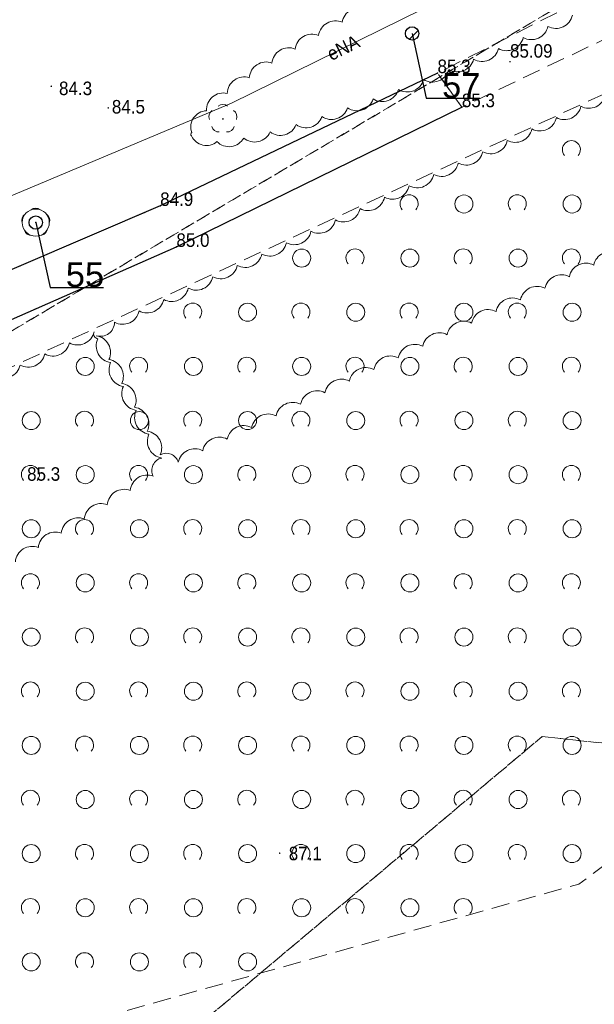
# Model space of a CAD drawing. Header units: metres. Extents: x 6540907 to 6541833, y 5893434 to 5894895.
# Tile 108 of 256: x 6541098 to 6541130, y 5894202 to 5894256. Entities that reach past the tile are written whole.
import ezdxf
from ezdxf import colors
from ezdxf.entities.mleader import LeaderData, LeaderLine
from ezdxf.enums import TextEntityAlignment as Align
from ezdxf.math import Vec2, Vec3

# ---------------------------------------------------------------- set-up
doc = ezdxf.new("R2010")
doc.units = ezdxf.units.M
doc.header["$MEASUREMENT"] = 0
doc.linetypes.add('1.0_0.5', pattern=[1.5, 1, -0.5])
doc.linetypes.add('egug-500', pattern=[1, 0.5, -0.5])
doc.layers.get('0').update_dxf_attribs({"color": 2, "linetype": 'CONTINUOUS', "lineweight": 5})
for name, color, linetype, lineweight in [('218-kontur użytku gruntowego', 251, 'CONTINUOUS', 9), ('chodnik', 251, 'CONTINUOUS', 9), ('drzewo liściaste', 251, 'CONTINUOUS', 9), ('krawężnik', 251, 'CONTINUOUS', 9), ('pikieta naturalna', 251, 'CONTINUOUS', 9), ('pikieta naturalna-Atr2', 251, 'CONTINUOUS', 9), ('pikieta sztuczna', 251, 'CONTINUOUS', 9), ('pikieta sztuczna-Atr2', 251, 'CONTINUOUS', 9), ('przewód elektroenergetyczny podziemny', 251, 'CONTINUOUS', 9), ('przewód elektroenergetyczny podziemny-Atr1', 251, 'CONTINUOUS', 9), ('z_i_drzewa_liściste_korony', 66, 'CONTINUOUS', 20), ('z_i_drzewa_opis', 7, 'CONTINUOUS', 25), ('zadrzewienie  zakrzewienie', 252, 'CONTINUOUS', 15)]:
    doc.layers.add(name, color=color, linetype=linetype, lineweight=lineweight)
doc.layers.add('z_i_masywy_grupy', color=7, linetype='CONTINUOUS', lineweight=13, true_color=0x7f926c)
doc.styles.add('Opisowy', font='arial.ttf')
doc.styles.get("Standard").update_dxf_attribs({"font": 'Arial', "width": 0.75})

# ---------------------------------------------------------------- blocks, each defined once
blk = doc.blocks.new('PW01')
at = {"linetype": 'Continuous', "lineweight": 13}
h = blk.add_hatch(color=0, dxfattribs=at)
edge = h.paths.add_edge_path()
edge.add_arc((0, 0), 0.045, 0, 360)
blk = doc.blocks.new('OTZK1')
at = {"color": 0, "linetype": 'Continuous'}
blk.add_circle((0, 0), 0.5, dxfattribs=at)
blk = doc.blocks.new('OTZK2')
at = {"color": 0, "linetype": 'Continuous'}
blk.add_arc((0, 0), 0.5, 318.85, 221.162, dxfattribs=at)
blk = doc.blocks.new('OP021')
at = {"linetype": 'Continuous', "lineweight": 13}
h = blk.add_hatch(color=0, dxfattribs=at)
edge = h.paths.add_edge_path()
edge.add_arc((0, 0), 0.05, 0, 360)
at = {"color": 0, "linetype": 'Continuous', "lineweight": 13}
for centre, start, end in [((0, 0.4), 49.272, 130.728), ((-0.38, 0.124), 121.308, 202.548), ((0.38, 0.124), 337.452, 58.692), ((-0.235, -0.324), 193.221, 274.871), ((0.235, -0.324), 265.129, 346.779)]:
    blk.add_arc(centre, 0.4, start, end, dxfattribs=at)
blk = doc.blocks.new('_None')
blk = doc.blocks.new('punkt')
h = blk.add_hatch()
h.set_pattern_fill('ANSI32', color=256, scale=0.2)
h.set_pattern_definition([(45, (-4781848.87, -5644337.08), (-1.34703841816, 1.34703841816), []), (45, (-4781847.972, -5644337.08), (-1.34703841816, 1.34703841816), [])])
edge = h.paths.add_edge_path()
edge.add_arc((0, 0), 0.243, 0, 360)
blk.add_circle((0, 0), 0.243)

msp = doc.modelspace()

# ---------------------------------------------------------------- linework, layer by layer
at = {"layer": '218-kontur użytku gruntowego', "linetype": 'egug-500', "lineweight": 18, "flags": 128}
for points in [[(6541024.88, 5894195.608), (6541148.06, 5894268.618)], [(6541148.06, 5894268.618), (6541024.88, 5894195.608)], [(6541047.48, 5894149.448), (6541127.2, 5894216.338)], [(6541127.2, 5894216.338), (6541047.48, 5894149.448)], [(6541127.2, 5894216.338), (6541267.47, 5894201.598)], [(6541267.47, 5894201.598), (6541127.2, 5894216.338)]]:
    msp.add_lwpolyline(points, dxfattribs=at)
at = {"layer": 'chodnik', "linetype": '1.0_0.5', "lineweight": 18, "flags": 128}
for points in [[(6541148.09, 5894266.608), (6541121.4, 5894253.108), (6541122.75, 5894251.218), (6541149.27, 5894263.848), (6541185.84, 5894277.468), (6541214.53, 5894280.958), (6541220.14, 5894280.468), (6541232.78, 5894276.948), (6541273.74, 5894255.128), (6541292.32, 5894248.138), (6541299.58, 5894246.488), (6541311.46, 5894246.228), (6541320.71, 5894247.928), (6541358.75, 5894259.418), (6541381.84, 5894259.168), (6541383.11, 5894258.688), (6541394.29, 5894255.868), (6541417.15, 5894246.908), (6541419.74, 5894244.818), (6541430.87, 5894235.068), (6541433.75, 5894232.708), (6541442.13, 5894221.108), (6541450.88, 5894208.258), (6541461.26, 5894194.908), (6541472.88, 5894183.518), (6541484.16, 5894175.358), (6541492.85, 5894170.438), (6541512, 5894163.558), (6541515.21, 5894162.958), (6541516.3, 5894165.558), (6541512.94, 5894166.398), (6541494.11, 5894173.178), (6541485.78, 5894177.878), (6541474.82, 5894185.818), (6541463.5, 5894196.908), (6541453.3, 5894210.018), (6541444.59, 5894222.828), (6541435.95, 5894234.788), (6541432.81, 5894237.358), (6541421.67, 5894247.118), (6541418.67, 5894249.528), (6541395.21, 5894258.728), (6541384.01, 5894261.548), (6541382.4, 5894262.168), (6541358.33, 5894262.418), (6541320.17, 5894250.908), (6541310.58, 5894248.848), (6541305.73, 5894248.828), (6541301.24, 5894249.028), (6541301.24, 5894249.028), (6541293.42, 5894251.278), (6541277.75, 5894257.108), (6541274.98, 5894257.888), (6541233.63, 5894279.558), (6541220.53, 5894283.528), (6541214.73, 5894283.598), (6541185.16, 5894280.418)], [(6541031.2, 5894193.128), (6541035.24, 5894195.698), (6541034.52, 5894196.528), (6541039.37, 5894199.828), (6541054.87, 5894211.258), (6541064.77, 5894218.688), (6541075.31, 5894226.418), (6541084.13, 5894233.118), (6541087.67, 5894235.128), (6541089.99, 5894236.028), (6541106.92, 5894243.478), (6541122.75, 5894251.218), (6541121.4, 5894253.108), (6541106.02, 5894245.748), (6541086.53, 5894237.398), (6541082.59, 5894234.968), (6541073.94, 5894228.438), (6541066.78, 5894223.088), (6541066.11, 5894223.408), (6541063.85, 5894225.888), (6541062.01, 5894224.518), (6541063.49, 5894221.758), (6541063.39, 5894220.748), (6541037.75, 5894201.508), (6541033.54, 5894198.698), (6541029.11, 5894195.978)]]:
    msp.add_lwpolyline(points, close=True, dxfattribs=at)
at = {"layer": 'krawężnik', "linetype": 'Continuous', "lineweight": 25, "flags": 128}
for points in [[(6541121.4, 5894253.108), (6541106.02, 5894245.748), (6541086.53, 5894237.398), (6541082.59, 5894234.968), (6541073.94, 5894228.438), (6541066.78, 5894223.088)], [(6541031.2, 5894193.128), (6541035.24, 5894195.698), (6541034.52, 5894196.528), (6541039.37, 5894199.828), (6541054.87, 5894211.258), (6541064.77, 5894218.688), (6541075.31, 5894226.418), (6541084.13, 5894233.118), (6541087.67, 5894235.128), (6541089.99, 5894236.028), (6541106.92, 5894243.478), (6541122.75, 5894251.218)]]:
    msp.add_lwpolyline(points, dxfattribs=at)
at = {"layer": 'przewód elektroenergetyczny podziemny', "linetype": 'Continuous', "lineweight": 18, "flags": 128}
msp.add_lwpolyline([(6541200.55, 5894284.738), (6541185.54, 5894283.818), (6541173.78, 5894281.318), (6541160.62, 5894274.868), (6541149.21, 5894269.908), (6541140.47, 5894265.708), (6541121.76, 5894257.268), (6541109.97, 5894251.448), (6541094.7, 5894245.038), (6541082.25, 5894237.898), (6541069.32, 5894228.918), (6541060.42, 5894222.298), (6541045.21, 5894211.738)], dxfattribs=at)
at = {"layer": 'z_i_drzewa_liściste_korony', "linetype": 'Continuous'}
msp.add_circle((6541099.121, 5894244.825), 0.75, dxfattribs=at)
at = {"layer": 'z_i_masywy_grupy', "linetype": 'Continuous'}
for points in [[(6541117.437, 5894256.627, 0.5), (6541116.114, 5894255.921, 0.5), (6541114.804, 5894255.19, 0.5), (6541113.505, 5894254.441, 0.5), (6541112.22, 5894253.666, 0.5), (6541110.961, 5894252.85, 0.5), (6541109.737, 5894251.984, 0.5), (6541108.587, 5894251.023, 0.5), (6541107.768, 5894249.815, 0.5), (6541107.762, 5894249.622, 0.5), (6541109.166, 5894249.309, 0.5), (6541110.651, 5894249.51, 0.5), (6541112.113, 5894249.846, 0.5), (6541113.557, 5894250.252, 0.5), (6541114.988, 5894250.7, 0.5), (6541116.41, 5894251.177, 0.5), (6541117.825, 5894251.675, 0.5), (6541119.229, 5894252.203, 0.5), (6541120.627, 5894252.746, 0.5), (6541122.02, 5894253.303, 0.5), (6541123.404, 5894253.882, 0.5), (6541124.784, 5894254.469, 0.5), (6541126.156, 5894255.076, 0.5), (6541127.522, 5894255.694, 0.5), (6541128.884, 5894256.325, 0.5)], [(6541130.716, 5894251.902, -0.5), (6541129.354, 5894251.272, -0.5), (6541127.993, 5894250.642, -0.5), (6541126.632, 5894250.011, -0.5), (6541125.271, 5894249.381, -0.5), (6541123.91, 5894248.751, -0.5), (6541122.548, 5894248.121, -0.5), (6541121.187, 5894247.491, -0.5), (6541119.826, 5894246.861, -0.5), (6541118.465, 5894246.231, -0.5), (6541117.103, 5894245.6, -0.5), (6541115.742, 5894244.97, -0.5), (6541114.381, 5894244.34, -0.5), (6541113.02, 5894243.71, -0.5), (6541111.659, 5894243.08, -0.5), (6541110.297, 5894242.45, -0.5), (6541108.936, 5894241.82, -0.5), (6541107.575, 5894241.19, -0.5), (6541106.214, 5894240.559, -0.5), (6541104.852, 5894239.929, -0.5), (6541103.491, 5894239.299, -0.5), (6541102.472, 5894238.555, -0.5), (6541103.181, 5894237.233, -0.5), (6541103.89, 5894235.911, -0.5), (6541104.598, 5894234.589, -0.5), (6541105.307, 5894233.267, -0.5), (6541106.016, 5894231.945, -0.5), (6541107.026, 5894231.539, -0.5), (6541108.381, 5894232.182, -0.5), (6541109.737, 5894232.825, -0.5), (6541111.092, 5894233.467, -0.5), (6541112.447, 5894234.11, -0.5), (6541113.802, 5894234.753, -0.5), (6541115.158, 5894235.396, -0.5), (6541116.513, 5894236.039, -0.5), (6541117.868, 5894236.682, -0.5), (6541119.223, 5894237.325, -0.5), (6541120.579, 5894237.968, -0.5), (6541121.934, 5894238.611, -0.5), (6541123.289, 5894239.254, -0.5), (6541124.644, 5894239.896, -0.5), (6541126, 5894240.539, -0.5), (6541127.355, 5894241.182, -0.5), (6541128.71, 5894241.825, -0.5), (6541130.065, 5894242.468, -0.5), (6541131.421, 5894243.111, -0.5)], [(6541097.988, 5894226.026, -0.5), (6541099.263, 5894226.817, -0.5), (6541100.538, 5894227.607, -0.5), (6541101.813, 5894228.398, -0.5), (6541103.088, 5894229.188, -0.5), (6541104.362, 5894229.979, -0.5), (6541105.637, 5894230.769, -0.5), (6541106.107, 5894231.776, -0.5), (6541105.398, 5894233.097, -0.5), (6541104.689, 5894234.419, -0.5), (6541103.98, 5894235.741, -0.5), (6541103.272, 5894237.063, -0.5), (6541102.563, 5894238.385, -0.5), (6541102.355, 5894238.773, -0.5), (6541100.987, 5894238.158, -0.5), (6541099.618, 5894237.543, -0.5), (6541098.25, 5894236.929, -0.5), (6541096.882, 5894236.314, -0.5)]]:
    msp.add_lwpolyline(points, format="xyb", dxfattribs=at)
at = {"layer": 'zadrzewienie  zakrzewienie', "linetype": '1.0_0.5', "lineweight": 18, "flags": 128}
msp.add_lwpolyline([(6541044.04, 5894156.768), (6541052.84, 5894163.428), (6541069.7, 5894175.078), (6541101.31, 5894200.358), (6541129.24, 5894208.168), (6541152.03, 5894225.128), (6541169.97, 5894235.268), (6541187.83, 5894231.338), (6541224.49, 5894232.178), (6541248.1, 5894226.278), (6541267.08, 5894210.648), (6541283.7, 5894248.588), (6541223.9, 5894276.088), (6541201.6, 5894276.988), (6541164.6, 5894267.588), (6541087.7, 5894232.188), (6541061.02, 5894214.688), (6541036.66, 5894196.188), (6541017.58, 5894183.318), (6541015.78, 5894180.798), (6541016.59, 5894177.738), (6541020.64, 5894173.868)], close=True, dxfattribs=at)

# ---------------------------------------------------------------- block references
at = {"layer": 'drzewo liściaste', "linetype": 'Continuous', "lineweight": 18}
for p in [(6541109.5, 5894250.568), (6541099.12, 5894244.828), (6541099.12, 5894244.828), (6541099.12, 5894244.828)]:
    msp.add_blockref('OP021', p, dxfattribs=at)
at = {"layer": 'pikieta naturalna', "linetype": 'Continuous', "lineweight": 13}
for p in [(6541121.4, 5894253.108), (6541099.98, 5894252.378), (6541103.14, 5894251.178), (6541122.75, 5894251.218), (6541106.02, 5894245.748), (6541106.92, 5894243.478), (6541112.65, 5894209.878)]:
    msp.add_blockref('PW01', p, dxfattribs=at)
at = {"layer": 'pikieta sztuczna', "linetype": 'Continuous', "lineweight": 13}
msp.add_blockref('PW01', (6541125.42, 5894253.738), dxfattribs=at)
at = {"layer": 'z_i_drzewa_opis', "ltscale": 0.01, "xscale": 1.520278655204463, "yscale": 1.520278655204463, "zscale": 1.520278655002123}
for p in [(6541119.988, 5894255.305), (6541099.121, 5894244.825)]:
    msp.add_blockref('punkt', p, dxfattribs=at)
at = {"layer": 'zadrzewienie  zakrzewienie', "linetype": 'Continuous', "lineweight": 18}
for name, p in [('OTZK2', (6541128.824, 5894248.865)), ('OTZK2', (6541119.824, 5894245.865)), ('OTZK2', (6541125.824, 5894245.865)), ('OTZK1', (6541122.866, 5894245.854)), ('OTZK1', (6541128.866, 5894245.854)), ('OTZK1', (6541113.866, 5894242.854)), ('OTZK2', (6541116.824, 5894242.865)), ('OTZK1', (6541119.866, 5894242.854)), ('OTZK2', (6541122.824, 5894242.865)), ('OTZK1', (6541125.866, 5894242.854)), ('OTZK2', (6541128.824, 5894242.865)), ('OTZK2', (6541107.824, 5894239.865)), ('OTZK2', (6541113.824, 5894239.865)), ('OTZK2', (6541119.824, 5894239.865)), ('OTZK2', (6541125.824, 5894239.865)), ('OTZK1', (6541110.866, 5894239.854)), ('OTZK1', (6541116.866, 5894239.854)), ('OTZK1', (6541122.866, 5894239.854)), ('OTZK1', (6541128.866, 5894239.854)), ('OTZK1', (6541101.866, 5894236.854)), ('OTZK2', (6541104.824, 5894236.865)), ('OTZK1', (6541107.866, 5894236.854)), ('OTZK2', (6541110.824, 5894236.865)), ('OTZK1', (6541113.866, 5894236.854)), ('OTZK2', (6541116.824, 5894236.865)), ('OTZK1', (6541119.866, 5894236.854)), ('OTZK2', (6541122.824, 5894236.865)), ('OTZK1', (6541125.866, 5894236.854)), ('OTZK2', (6541128.824, 5894236.865)), ('OTZK2', (6541101.824, 5894233.865)), ('OTZK2', (6541107.824, 5894233.865)), ('OTZK2', (6541113.824, 5894233.865)), ('OTZK2', (6541119.824, 5894233.865)), ('OTZK2', (6541125.824, 5894233.865)), ('OTZK1', (6541098.866, 5894233.854)), ('OTZK1', (6541104.866, 5894233.854)), ('OTZK1', (6541110.866, 5894233.854)), ('OTZK1', (6541116.866, 5894233.854)), ('OTZK1', (6541122.866, 5894233.854)), ('OTZK1', (6541128.866, 5894233.854)), ('OTZK2', (6541098.824, 5894230.865)), ('OTZK1', (6541101.866, 5894230.854)), ('OTZK2', (6541104.824, 5894230.865)), ('OTZK1', (6541107.866, 5894230.854)), ('OTZK2', (6541110.824, 5894230.865)), ('OTZK1', (6541113.866, 5894230.854)), ('OTZK2', (6541116.824, 5894230.865)), ('OTZK1', (6541119.866, 5894230.854)), ('OTZK2', (6541122.824, 5894230.865)), ('OTZK1', (6541125.866, 5894230.854)), ('OTZK2', (6541128.824, 5894230.865)), ('OTZK2', (6541101.824, 5894227.865)), ('OTZK2', (6541107.824, 5894227.865)), ('OTZK2', (6541113.824, 5894227.865)), ('OTZK2', (6541119.824, 5894227.865)), ('OTZK2', (6541125.824, 5894227.865)), ('OTZK1', (6541098.866, 5894227.854)), ('OTZK1', (6541104.866, 5894227.854)), ('OTZK1', (6541110.866, 5894227.854)), ('OTZK1', (6541116.866, 5894227.854)), ('OTZK1', (6541122.866, 5894227.854)), ('OTZK1', (6541128.866, 5894227.854)), ('OTZK2', (6541098.824, 5894224.865)), ('OTZK1', (6541101.866, 5894224.854)), ('OTZK2', (6541104.824, 5894224.865)), ('OTZK1', (6541107.866, 5894224.854)), ('OTZK2', (6541110.824, 5894224.865)), ('OTZK1', (6541113.866, 5894224.854)), ('OTZK2', (6541116.824, 5894224.865)), ('OTZK1', (6541119.866, 5894224.854)), ('OTZK2', (6541122.824, 5894224.865)), ('OTZK1', (6541125.866, 5894224.854)), ('OTZK2', (6541128.824, 5894224.865)), ('OTZK2', (6541101.824, 5894221.865)), ('OTZK2', (6541107.824, 5894221.865)), ('OTZK2', (6541113.824, 5894221.865)), ('OTZK2', (6541119.824, 5894221.865)), ('OTZK2', (6541125.824, 5894221.865)), ('OTZK1', (6541098.866, 5894221.854)), ('OTZK1', (6541104.866, 5894221.854)), ('OTZK1', (6541110.866, 5894221.854)), ('OTZK1', (6541116.866, 5894221.854)), ('OTZK1', (6541122.866, 5894221.854)), ('OTZK1', (6541128.866, 5894221.854)), ('OTZK2', (6541098.824, 5894218.865)), ('OTZK1', (6541101.866, 5894218.854)), ('OTZK2', (6541104.824, 5894218.865)), ('OTZK1', (6541107.866, 5894218.854)), ('OTZK2', (6541110.824, 5894218.865)), ('OTZK1', (6541113.866, 5894218.854)), ('OTZK2', (6541116.824, 5894218.865)), ('OTZK1', (6541119.866, 5894218.854)), ('OTZK2', (6541122.824, 5894218.865)), ('OTZK1', (6541125.866, 5894218.854)), ('OTZK2', (6541128.824, 5894218.865)), ('OTZK2', (6541101.824, 5894215.865)), ('OTZK2', (6541107.824, 5894215.865)), ('OTZK2', (6541113.824, 5894215.865)), ('OTZK2', (6541119.824, 5894215.865)), ('OTZK2', (6541125.824, 5894215.865)), ('OTZK1', (6541098.866, 5894215.854)), ('OTZK1', (6541104.866, 5894215.854)), ('OTZK1', (6541110.866, 5894215.854)), ('OTZK1', (6541116.866, 5894215.854)), ('OTZK1', (6541122.866, 5894215.854)), ('OTZK1', (6541128.866, 5894215.854)), ('OTZK2', (6541098.824, 5894212.865)), ('OTZK1', (6541101.866, 5894212.854)), ('OTZK2', (6541104.824, 5894212.865)), ('OTZK1', (6541107.866, 5894212.854)), ('OTZK2', (6541110.824, 5894212.865)), ('OTZK1', (6541113.866, 5894212.854)), ('OTZK2', (6541116.824, 5894212.865)), ('OTZK1', (6541119.866, 5894212.854)), ('OTZK2', (6541122.824, 5894212.865)), ('OTZK1', (6541125.866, 5894212.854)), ('OTZK2', (6541128.824, 5894212.865)), ('OTZK2', (6541101.824, 5894209.865)), ('OTZK2', (6541107.824, 5894209.865)), ('OTZK2', (6541113.824, 5894209.865)), ('OTZK2', (6541119.824, 5894209.865)), ('OTZK2', (6541125.824, 5894209.865)), ('OTZK1', (6541098.866, 5894209.854)), ('OTZK1', (6541104.866, 5894209.854)), ('OTZK1', (6541110.866, 5894209.854)), ('OTZK1', (6541116.866, 5894209.854)), ('OTZK1', (6541122.866, 5894209.854)), ('OTZK1', (6541128.866, 5894209.854)), ('OTZK2', (6541098.824, 5894206.865)), ('OTZK1', (6541101.866, 5894206.854)), ('OTZK2', (6541104.824, 5894206.865)), ('OTZK1', (6541107.866, 5894206.854)), ('OTZK2', (6541110.824, 5894206.865)), ('OTZK1', (6541113.866, 5894206.854)), ('OTZK2', (6541116.824, 5894206.865)), ('OTZK1', (6541119.866, 5894206.854)), ('OTZK2', (6541122.824, 5894206.865)), ('OTZK2', (6541101.824, 5894203.865)), ('OTZK2', (6541107.824, 5894203.865)), ('OTZK1', (6541098.866, 5894203.854)), ('OTZK1', (6541104.866, 5894203.854)), ('OTZK1', (6541110.866, 5894203.854))]:
    msp.add_blockref(name, p, dxfattribs=at)

# ---------------------------------------------------------------- texts
at = {"layer": 'pikieta naturalna-Atr2', "width": 0.9}
for s, p in [('85.3', (6541121.4, 5894253.108)), ('84.3', (6541100.41, 5894251.888)), ('85.3', (6541122.75, 5894251.218)), ('84.5', (6541103.34, 5894250.868)), ('84.9', (6541106.02, 5894245.748)), ('85.0', (6541106.92, 5894243.478)), ('85.3', (6541098.64, 5894230.518)), ('87.1', (6541113.15, 5894209.488))]:
    msp.add_text(s, height=0.75, dxfattribs=at).set_placement(p)
at = {"layer": 'pikieta sztuczna-Atr2', "width": 0.9}
msp.add_text('85.09', height=0.75, dxfattribs=at).set_placement((6541125.42, 5894253.738), align=Align.BOTTOM_LEFT)
at = {"layer": 'przewód elektroenergetyczny podziemny-Atr1', "width": 0.9}
msp.add_text('eNA', height=0.75, rotation=26.273, dxfattribs=at).set_placement((6541115.35, 5894254.108), align=Align.MIDDLE_LEFT)

# ---------------------------------------------------------------- leaders
at = {"layer": 'z_i_drzewa_opis'}
ml = msp.add_multileader_mtext('Standard', dxfattribs=at)
ml.set_content('57', color=256, style='Opisowy')
ml.set_leader_properties()
ml.set_arrow_properties(name='NONE')
ml.build(insert=Vec2(0, 0))
ml.multileader.update_dxf_attribs({"has_dogleg": 0, "text_left_attachment_type": 6, "text_right_attachment_type": 5, "text_top_attachment_type": 0, "text_bottom_attachment_type": 0, "dogleg_length": 1.914, "arrow_head_size": 7.005})
ctx = ml.context
ctx.base_point, ctx.char_height, ctx.arrow_head_size, ctx.landing_gap_size, ctx.plane_origin = Vec3(6541120.776, 5894251.713), 1.3683, 7.005, 0.876, Vec3(6541113.405, 5894247.329)
ctx.left_attachment, ctx.right_attachment, ctx.attachment_type = 6, 5, 2
notes = []
notes.append((ctx, [(1, (1, 1, 0), (6541117.736, 5894251.713), (1, 0), 3.041, [(0, [(6541119.988, 5894255.305), (6541120.776, 5894251.713), (6541120.776, 5894251.713), (6541120.776, 5894251.713), (6541120.776, 5894251.713), (6541120.776, 5894251.713), (6541120.776, 5894251.713), (6541120.776, 5894251.713), (6541120.776, 5894251.713), (6541120.776, 5894251.713), (6541120.776, 5894251.713), (6541120.776, 5894251.713), (6541120.776, 5894251.713), (6541120.776, 5894251.713), (6541120.776, 5894251.713), (6541120.776, 5894251.713), (6541120.776, 5894251.713), (6541120.776, 5894251.713), (6541120.776, 5894251.713), (6541120.776, 5894251.713), (6541120.776, 5894251.713), (6541120.776, 5894251.713), (6541120.776, 5894251.713), (6541120.776, 5894251.713), (6541120.776, 5894251.713), (6541120.776, 5894251.713), (6541120.776, 5894251.713), (6541120.776, 5894251.713), (6541120.776, 5894251.713), (6541120.776, 5894251.713), (6541120.776, 5894251.713), (6541120.776, 5894251.713), (6541120.776, 5894251.713), (6541120.776, 5894251.713), (6541120.776, 5894251.713), (6541120.776, 5894251.713), (6541120.776, 5894251.713), (6541120.776, 5894251.713), (6541120.776, 5894251.713), (6541120.776, 5894251.713), (6541120.776, 5894251.713), (6541120.776, 5894251.713), (6541120.776, 5894251.713), (6541120.776, 5894251.713), (6541120.776, 5894251.713), (6541120.776, 5894251.713), (6541120.776, 5894251.713), (6541120.776, 5894251.713), (6541120.776, 5894251.713), (6541120.776, 5894251.713), (6541120.776, 5894251.713), (6541120.776, 5894251.713), (6541120.776, 5894251.713), (6541120.776, 5894251.713), (6541120.776, 5894251.713), (6541120.776, 5894251.713), (6541120.776, 5894251.713), (6541120.776, 5894251.713), (6541120.776, 5894251.713), (6541120.776, 5894251.713), (6541120.776, 5894251.713), (6541120.776, 5894251.713), (6541120.776, 5894251.713), (6541120.776, 5894251.713), (6541120.776, 5894251.713), (6541120.776, 5894251.713), (6541120.776, 5894251.713), (6541120.776, 5894251.713), (6541120.776, 5894251.713), (6541120.776, 5894251.713), (6541120.776, 5894251.713), (6541120.776, 5894251.713), (6541120.776, 5894251.713), (6541120.776, 5894251.713), (6541120.776, 5894251.713), (6541120.776, 5894251.713), (6541120.776, 5894251.713), (6541120.776, 5894251.713), (6541120.776, 5894251.713), (6541120.776, 5894251.713), (6541120.776, 5894251.713), (6541120.776, 5894251.713), (6541120.776, 5894251.713), (6541120.776, 5894251.713), (6541120.776, 5894251.713), (6541120.776, 5894251.713), (6541120.776, 5894251.713), (6541120.776, 5894251.713), (6541120.776, 5894251.713), (6541120.776, 5894251.713), (6541120.776, 5894251.713), (6541120.776, 5894251.713), (6541120.776, 5894251.713), (6541120.776, 5894251.713), (6541120.776, 5894251.713), (6541120.776, 5894251.713), (6541120.776, 5894251.713), (6541120.776, 5894251.713), (6541120.776, 5894251.713), (6541120.776, 5894251.713), (6541120.776, 5894251.713), (6541120.776, 5894251.713), (6541120.776, 5894251.713), (6541120.776, 5894251.713), (6541120.776, 5894251.713), (6541120.776, 5894251.713), (6541120.776, 5894251.713), (6541120.776, 5894251.713), (6541120.776, 5894251.713), (6541120.776, 5894251.713), (6541120.776, 5894251.713), (6541120.776, 5894251.713), (6541120.776, 5894251.713), (6541120.776, 5894251.713), (6541120.776, 5894251.713), (6541120.776, 5894251.713), (6541120.776, 5894251.713), (6541120.776, 5894251.713), (6541120.776, 5894251.713), (6541120.776, 5894251.713), (6541120.776, 5894251.713), (6541120.776, 5894251.713), (6541120.776, 5894251.713), (6541120.776, 5894251.713), (6541120.776, 5894251.713), (6541120.776, 5894251.713)], 256, [])])]))
ctx.mtext.insert, ctx.mtext.flow_direction = Vec3(6541121.652, 5894253.104), 5
ml = msp.add_multileader_mtext('Standard', dxfattribs=at)
ml.set_content('55', color=256, style='Opisowy')
ml.set_leader_properties()
ml.set_arrow_properties(name='NONE')
ml.build(insert=Vec2(0, 0))
ml.multileader.update_dxf_attribs({"has_dogleg": 0, "text_left_attachment_type": 6, "text_right_attachment_type": 5, "text_top_attachment_type": 0, "text_bottom_attachment_type": 0, "dogleg_length": 1.914, "arrow_head_size": 7.005})
ctx = ml.context
ctx.base_point, ctx.char_height, ctx.arrow_head_size, ctx.landing_gap_size, ctx.plane_origin = Vec3(6541099.91, 5894241.233), 1.3683, 7.005, 0.876, Vec3(6541092.538, 5894236.849)
ctx.left_attachment, ctx.right_attachment, ctx.attachment_type = 6, 5, 2
notes.append((ctx, [(1, (1, 1, 0), (6541096.869, 5894241.233), (1, 0), 3.041, [(0, [(6541099.121, 5894244.825), (6541099.91, 5894241.233), (6541099.91, 5894241.233), (6541099.91, 5894241.233), (6541099.91, 5894241.233), (6541099.91, 5894241.233), (6541099.91, 5894241.233), (6541099.91, 5894241.233), (6541099.91, 5894241.233), (6541099.91, 5894241.233), (6541099.91, 5894241.233), (6541099.91, 5894241.233), (6541099.91, 5894241.233), (6541099.91, 5894241.233), (6541099.91, 5894241.233), (6541099.91, 5894241.233), (6541099.91, 5894241.233), (6541099.91, 5894241.233), (6541099.91, 5894241.233), (6541099.91, 5894241.233), (6541099.91, 5894241.233), (6541099.91, 5894241.233), (6541099.91, 5894241.233), (6541099.91, 5894241.233), (6541099.91, 5894241.233), (6541099.91, 5894241.233), (6541099.91, 5894241.233), (6541099.91, 5894241.233), (6541099.91, 5894241.233), (6541099.91, 5894241.233), (6541099.91, 5894241.233), (6541099.91, 5894241.233), (6541099.91, 5894241.233), (6541099.91, 5894241.233), (6541099.91, 5894241.233), (6541099.91, 5894241.233), (6541099.91, 5894241.233), (6541099.91, 5894241.233), (6541099.91, 5894241.233), (6541099.91, 5894241.233), (6541099.91, 5894241.233), (6541099.91, 5894241.233), (6541099.91, 5894241.233), (6541099.91, 5894241.233), (6541099.91, 5894241.233), (6541099.91, 5894241.233), (6541099.91, 5894241.233), (6541099.91, 5894241.233), (6541099.91, 5894241.233), (6541099.91, 5894241.233), (6541099.91, 5894241.233), (6541099.91, 5894241.233), (6541099.91, 5894241.233), (6541099.91, 5894241.233), (6541099.91, 5894241.233), (6541099.91, 5894241.233), (6541099.91, 5894241.233), (6541099.91, 5894241.233), (6541099.91, 5894241.233), (6541099.91, 5894241.233), (6541099.91, 5894241.233), (6541099.91, 5894241.233), (6541099.91, 5894241.233), (6541099.91, 5894241.233), (6541099.91, 5894241.233), (6541099.91, 5894241.233), (6541099.91, 5894241.233), (6541099.91, 5894241.233), (6541099.91, 5894241.233), (6541099.91, 5894241.233), (6541099.91, 5894241.233), (6541099.91, 5894241.233), (6541099.91, 5894241.233), (6541099.91, 5894241.233), (6541099.91, 5894241.233), (6541099.91, 5894241.233), (6541099.91, 5894241.233), (6541099.91, 5894241.233), (6541099.91, 5894241.233), (6541099.91, 5894241.233), (6541099.91, 5894241.233), (6541099.91, 5894241.233), (6541099.91, 5894241.233), (6541099.91, 5894241.233), (6541099.91, 5894241.233), (6541099.91, 5894241.233), (6541099.91, 5894241.233), (6541099.91, 5894241.233), (6541099.91, 5894241.233), (6541099.91, 5894241.233), (6541099.91, 5894241.233), (6541099.91, 5894241.233), (6541099.91, 5894241.233), (6541099.91, 5894241.233), (6541099.91, 5894241.233), (6541099.91, 5894241.233), (6541099.91, 5894241.233), (6541099.91, 5894241.233), (6541099.91, 5894241.233), (6541099.91, 5894241.233), (6541099.91, 5894241.233), (6541099.91, 5894241.233), (6541099.91, 5894241.233), (6541099.91, 5894241.233), (6541099.91, 5894241.233), (6541099.91, 5894241.233), (6541099.91, 5894241.233), (6541099.91, 5894241.233), (6541099.91, 5894241.233), (6541099.91, 5894241.233), (6541099.91, 5894241.233), (6541099.91, 5894241.233), (6541099.91, 5894241.233), (6541099.91, 5894241.233), (6541099.91, 5894241.233), (6541099.91, 5894241.233), (6541099.91, 5894241.233), (6541099.91, 5894241.233), (6541099.91, 5894241.233), (6541099.91, 5894241.233), (6541099.91, 5894241.233), (6541099.91, 5894241.233), (6541099.91, 5894241.233), (6541099.91, 5894241.233), (6541099.91, 5894241.233), (6541099.91, 5894241.233)], 256, [])])]))
ctx.mtext.insert, ctx.mtext.flow_direction = Vec3(6541100.785, 5894242.624), 5
for ctx, leaders in notes:
    for number, flags, end, landing, length, lines in leaders:
        leader = LeaderData()
        leader.index, (leader.has_last_leader_line, leader.has_dogleg_vector, leader.attachment_direction) = number, flags
        leader.last_leader_point, leader.dogleg_vector, leader.dogleg_length = Vec3(end), Vec3(landing), length
        for number, points, colour, breaks in lines:
            line = LeaderLine()
            line.index, line.vertices, line.color, line.breaks = number, Vec3.list(points), colors.encode_raw_color(colour), breaks
            leader.lines.append(line)
        ctx.leaders.append(leader)

doc.saveas('drawing.dxf')
